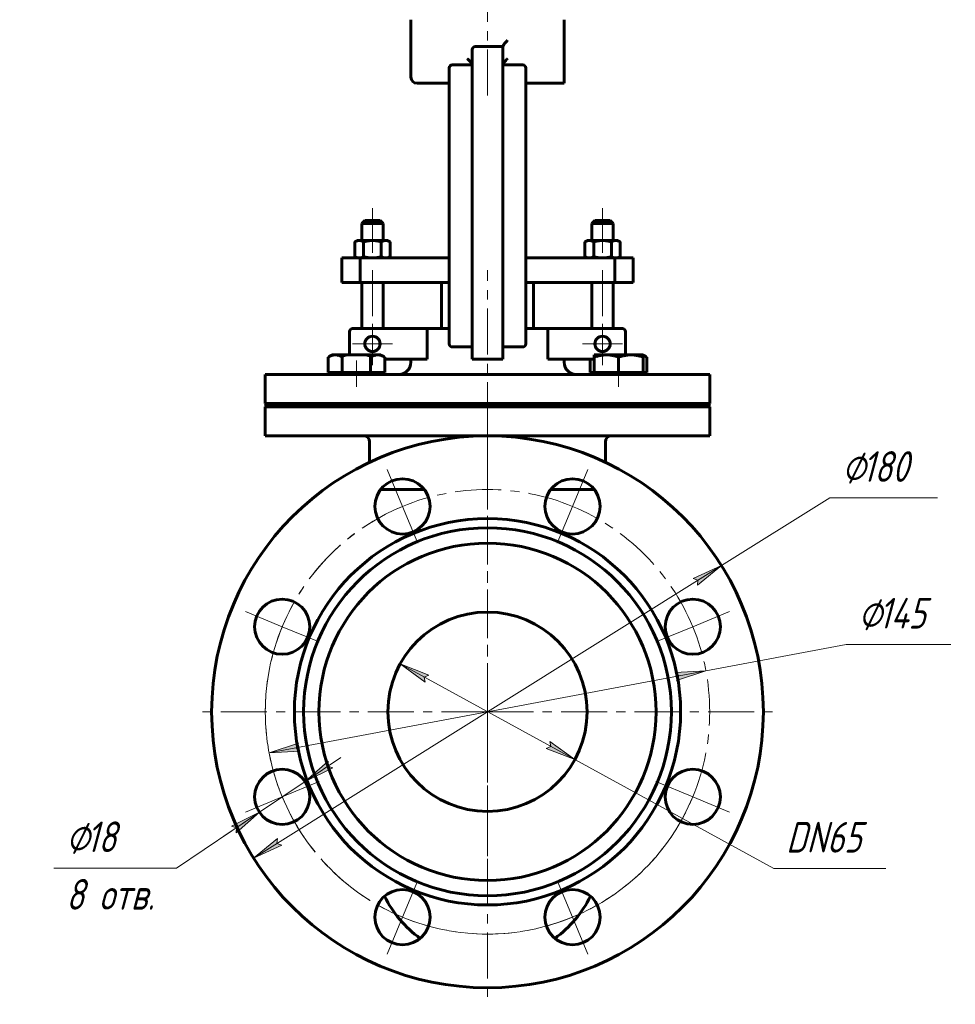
# Model space of a CAD drawing. Header units: millimetres. Extents: x 0 to 594, y 0 to 420.
# Tile 7 of 8: x 342 to 494, y 147 to 308. Entities that reach past the tile are written whole.
import ezdxf

# ---------------------------------------------------------------- set-up
doc = ezdxf.new("R2010")
doc.units = ezdxf.units.MM
for name, pattern in [('K5LT-1', [0]), ('K5LT_AXLED', [12, 7.5, -1.5, 1.5, -1.5]), ('K5LT_BASIC', [0]), ('K5LT_THIN', [0])]:
    doc.linetypes.add(name, pattern=pattern)
doc.layers.add('Системный слой', color=7, linetype='Continuous')
doc.layers.add('Системный слой (1)', color=7, linetype='Continuous', true_color=0x6c6c6c)
doc.styles.add('KDIMTEXTSTYLE', font='txt', dxfattribs={"width": 0.96, "oblique": 15, "height": 5})
doc.styles.add('KTEXTSTYLE', font='txt', dxfattribs={"width": 0.96, "height": 5})
doc.dimstyles.new('KDIMSTYLE (0.50)', dxfattribs={"dimtxt": 5, "dimasz": 1, "dimexe": 2, "dimexo": 0, "dimgap": 1, "dimtad": 1, "dimlfac": 2, "dimtxsty": 'KDIMTEXTSTYLE', "dimsah": 1, "dimcen": 0, "dimdle": 1, "dimadec": 0, "dimazin": 0, "dimtfac": 0.667, "dimtmove": 0, "dimatfit": 3, "dimfxl": 1, "dimtvp": 1, "dimtolj": 1, "dimtzin": 0, "dimarcsym": 0})

# ---------------------------------------------------------------- blocks, each defined once
blk = doc.blocks.new('U24')
at = {"layer": 'Системный слой (1)', "color": 143, "linetype": 'K5LT_BASIC', "lineweight": 60, "true_color": 0x33acca}
for p, q in [((381.89, 245.07), (418.14, 245.07)), ((418.14, 245.07), (454.39, 245.07))]:
    blk.add_line(p, q, dxfattribs=at)
blk = doc.blocks.new('U25')
at = {"layer": 'Системный слой (1)', "color": 143, "linetype": 'K5LT_BASIC', "lineweight": 60, "true_color": 0x33acca}
for p, q in [((381.89, 239.82), (418.14, 239.82)), ((418.14, 239.82), (454.39, 239.82))]:
    blk.add_line(p, q, dxfattribs=at)
blk = doc.blocks.new('U26')
at = {"layer": 'Системный слой (1)', "color": 143, "linetype": 'K5LT_BASIC', "lineweight": 60, "true_color": 0x33acca}
for p, q in [((381.89, 249.82), (418.14, 249.82)), ((418.14, 249.82), (454.39, 249.82))]:
    blk.add_line(p, q, dxfattribs=at)
blk = doc.blocks.new('U27')
at = {"layer": 'Системный слой (1)', "color": 143, "linetype": 'K5LT_BASIC', "lineweight": 60, "true_color": 0x33acca}
for p, q in [((382.14, 244.82), (418.14, 244.82)), ((418.14, 244.82), (454.14, 244.82))]:
    blk.add_line(p, q, dxfattribs=at)
blk = doc.blocks.new('U28')
at = {"layer": 'Системный слой (1)', "color": 143, "linetype": 'K5LT_BASIC', "lineweight": 60, "true_color": 0x33acca}
for p, q in [((381.89, 244.57), (418.14, 244.57)), ((418.14, 244.57), (454.39, 244.57))]:
    blk.add_line(p, q, dxfattribs=at)
blk = doc.blocks.new('U32')
at = {"layer": 'Системный слой (1)', "color": 143, "linetype": 'K5LT_BASIC', "lineweight": 60, "true_color": 0x33acca}
for p, q in [((412.1, 300.21), (412.11, 300.22)), ((412.11, 300.22), (412.13, 300.23)), ((412.13, 300.23), (412.14, 300.24))]:
    blk.add_line(p, q, dxfattribs=at)
blk = doc.blocks.new('U33')
at = {"layer": 'Системный слой (1)', "color": 143, "linetype": 'K5LT_BASIC', "lineweight": 60, "true_color": 0x33acca}
for p, q in [((436.91, 274.94), (435.66, 274.94)), ((438.16, 274.94), (436.91, 274.94))]:
    blk.add_line(p, q, dxfattribs=at)
blk = doc.blocks.new('U35')
at = {"layer": 'Системный слой (1)', "color": 143, "linetype": 'K5LT_BASIC', "lineweight": 60, "true_color": 0x33acca}
for p, q in [((399.38, 274.94), (398.13, 274.94)), ((400.63, 274.94), (399.38, 274.94))]:
    blk.add_line(p, q, dxfattribs=at)
blk = doc.blocks.new('U40')
at = {"layer": 'Системный слой (1)', "color": 143, "linetype": 'K5LT_BASIC', "lineweight": 60, "true_color": 0x33acca}
for p, q in [((443.74, 252.86), (443.53, 252.94)), ((443.95, 252.77), (443.74, 252.86)), ((444.15, 252.66), (443.95, 252.77))]:
    blk.add_line(p, q, dxfattribs=at)
blk = doc.blocks.new('U41')
at = {"layer": 'Системный слой (1)', "color": 143, "linetype": 'K5LT_BASIC', "lineweight": 60, "true_color": 0x33acca}
for p, q in [((428.46, 231.07), (435.57, 231.07)), ((435.57, 231.07), (428.46, 231.07))]:
    blk.add_line(p, q, dxfattribs=at)
blk = doc.blocks.new('U42')
at = {"layer": 'Системный слой (1)', "color": 143, "linetype": 'K5LT_BASIC', "lineweight": 60, "true_color": 0x33acca}
for start, end in [(206.3653, 234.1379), (305.8621, 333.6347)]:
    blk.add_arc((418.14, 173.07), 18.75, start, end, dxfattribs=at)
blk = doc.blocks.new('U43')
at = {"layer": 'Системный слой (1)', "color": 143, "linetype": 'K5LT_BASIC', "lineweight": 60, "true_color": 0x33acca}
for p, q in [((407.82, 231.07), (400.71, 231.07)), ((400.71, 231.07), (407.82, 231.07))]:
    blk.add_line(p, q, dxfattribs=at)
blk = doc.blocks.new('U44')
at = {"layer": 'Системный слой (1)', "color": 30, "linetype": 'K5LT_AXLED', "lineweight": 18, "true_color": 0xff8000}
for q in [(418.14, 241.82), (371.14, 194.82), (465.14, 194.82), (418.14, 147.82)]:
    blk.add_line((418.14, 194.82), q, dxfattribs=at)
blk = doc.blocks.new('U45')
at = {"layer": 'Системный слой (1)', "color": 30, "linetype": 'K5LT_AXLED', "lineweight": 18, "true_color": 0xff8000}
for p, q in [((404.27, 228.31), (401.78, 234.31)), ((432.01, 228.31), (434.5, 234.31)), ((406.76, 222.3), (404.27, 228.31)), ((429.53, 222.3), (432.01, 228.31)), ((451.63, 208.69), (457.64, 211.18)), ((445.63, 206.2), (451.63, 208.69)), ((445.63, 183.43), (451.63, 180.95)), ((451.63, 180.95), (457.64, 178.46))]:
    blk.add_line(p, q, dxfattribs=at)
for start, end in [(67.5, 112.5), (112.5, 337.5), (22.5, 67.5), (337.5, 22.5)]:
    blk.add_arc((418.14, 194.82), 36.25, start, end, dxfattribs=at)
blk = doc.blocks.new('D6')
at = {"layer": 'Системный слой (1)'}
for points in [[(452.41, 215.46), (456.3, 218.67), (451.71, 216.58), (452.48, 216.28)], [(379.98, 170.97), (384.57, 173.06), (383.8, 173.35), (383.87, 174.18)]]:
    blk.add_hatch(color=7, dxfattribs=at).paths.add_polyline_path(points)
at = {"layer": 'Системный слой (1)', "color": 7, "linetype": 'K5LT_THIN', "lineweight": 18, "true_color": 0xffffff}
for p, q in [((456.3, 218.67), (473.98, 229.72)), ((473.98, 229.72), (491.57, 229.72)), ((379.98, 170.97), (456.3, 218.67)), ((451.71, 216.58), (456.3, 218.67)), ((456.3, 218.67), (452.41, 215.46)), ((452.48, 216.28), (451.71, 216.58)), ((452.41, 215.46), (452.48, 216.28)), ((379.98, 170.97), (383.87, 174.18)), ((383.87, 174.18), (383.8, 173.35)), ((384.57, 173.06), (379.98, 170.97)), ((383.8, 173.35), (384.57, 173.06))]:
    blk.add_line(p, q, dxfattribs=at)
blk.add_wipeout([(475.98, 230.72), (475.98, 238.1), (489.03, 238.1), (489.03, 230.72)]).dxf.layer = 'Системный слой (1)'
at = {"layer": 'Системный слой (1)', "color": 7, "char_height": 5, "attachment_point": 1, "style": 'KTEXTSTYLE'}
for s, insert in [('\\fArial|b0|c204|p34;\\H5.0;\\W1.000;\\Q15;\\fGOST Type AU|b0|i0|c204|p34;\\Q15;\\W0.960;⌀', (475.98, 237.31)), ('\\fArial|b0|c204|p34;\\H5.0;\\W1.000;\\Q15;\\fGOST Type AU|b0|i0|c204|p34;\\Q15;\\W0.960;180', (479.29, 237.31))]:
    blk.add_mtext(s, dxfattribs=dict(at, insert=insert))
blk = doc.blocks.new('KDIMARROW_01')
at = {"layer": 'Системный слой'}
blk.add_hatch(color=0, dxfattribs=at).paths.add_polyline_path([(-5, -0.66), (0, 0), (-5, 0.66), (-4.5, 0)])
at = {"layer": 'Системный слой', "color": 0, "linetype": 'K5LT_THIN', "lineweight": 18}
for p, q in [((-4.5, 0), (-5, 0.66)), ((-5, 0.66), (0, 0)), ((0, 0), (-5, -0.66)), ((-5, -0.66), (-4.5, 0))]:
    blk.add_line(p, q, dxfattribs=at)
at = {"layer": 'Системный слой (1)', "color": 0, "linetype": 'K5LT_THIN', "lineweight": 18}
blk.add_line((167.37, 194.82), (166.87, 194.82), dxfattribs=at)
blk = doc.blocks.new('D7')
at = {"layer": 'Системный слой (1)'}
for points in [[(448.98, 199.94), (453.77, 201.51), (448.73, 201.23), (449.35, 200.68)], [(387.55, 188.4), (386.94, 188.96), (387.31, 189.7), (382.51, 188.13)]]:
    blk.add_hatch(color=7, dxfattribs=at).paths.add_polyline_path(points)
at = {"layer": 'Системный слой (1)', "color": 7, "linetype": 'K5LT_THIN', "lineweight": 18, "true_color": 0xffffff}
for p, q in [((453.77, 201.51), (476.65, 205.81)), ((476.65, 205.81), (493.72, 205.81)), ((382.51, 188.13), (453.77, 201.51)), ((448.73, 201.23), (453.77, 201.51)), ((449.35, 200.68), (448.73, 201.23)), ((453.77, 201.51), (448.98, 199.94)), ((448.98, 199.94), (449.35, 200.68)), ((382.51, 188.13), (387.31, 189.7)), ((387.31, 189.7), (386.94, 188.96)), ((387.55, 188.4), (382.51, 188.13)), ((386.94, 188.96), (387.55, 188.4))]:
    blk.add_line(p, q, dxfattribs=at)
blk.add_wipeout([(478.65, 206.81), (478.65, 214.19), (491.2, 214.19), (491.2, 206.81)]).dxf.layer = 'Системный слой (1)'
at = {"layer": 'Системный слой (1)', "color": 7, "char_height": 5, "attachment_point": 1, "style": 'KTEXTSTYLE'}
for s, insert in [('\\fArial|b0|c204|p34;\\H5.0;\\W1.000;\\Q15;\\fGOST Type AU|b0|i0|c204|p34;\\Q15;\\W0.960;⌀', (478.65, 213.39)), ('\\fArial|b0|c204|p34;\\H5.0;\\W1.000;\\Q15;\\fGOST Type AU|b0|i0|c204|p34;\\Q15;\\W0.960;145', (481.96, 213.39))]:
    blk.add_mtext(s, dxfattribs=dict(at, insert=insert))
blk = doc.blocks.new('D8')
at = {"layer": 'Системный слой (1)'}
for points in [[(408.59, 200.79), (403.88, 202.62), (407.96, 199.64), (407.83, 200.46)], [(432.4, 187.02), (428.33, 190), (428.45, 189.18), (427.7, 188.84)]]:
    blk.add_hatch(color=7, dxfattribs=at).paths.add_polyline_path(points)
at = {"layer": 'Системный слой (1)', "color": 7, "linetype": 'K5LT_THIN', "lineweight": 18, "true_color": 0xffffff}
for p, q in [((403.88, 202.62), (408.59, 200.79)), ((407.96, 199.64), (403.88, 202.62)), ((403.88, 202.62), (432.4, 187.02)), ((408.59, 200.79), (407.83, 200.46)), ((407.83, 200.46), (407.96, 199.64)), ((428.45, 189.18), (428.33, 190)), ((428.33, 190), (432.4, 187.02)), ((427.7, 188.84), (428.45, 189.18)), ((432.4, 187.02), (427.7, 188.84)), ((432.4, 187.02), (464.85, 169.27)), ((464.85, 169.27), (483.11, 169.27))]:
    blk.add_line(p, q, dxfattribs=at)
blk.add_wipeout([(466.85, 170.27), (466.85, 177.65), (480.54, 177.65), (480.54, 170.27)]).dxf.layer = 'Системный слой (1)'
at = {"layer": 'Системный слой (1)', "color": 7, "insert": (466.85, 176.86), "char_height": 5, "attachment_point": 1, "style": 'KTEXTSTYLE'}
blk.add_mtext('\\fArial|b0|c204|p34;\\H5.0;\\W1.000;\\Q15;\\fGOST Type AU|b0|i0|c204|p34;\\Q15;\\W0.960;DN65', dxfattribs=at)
blk = doc.blocks.new('D9')
at = {"layer": 'Системный слой (1)'}
for points in [[(388.38, 183.46), (392.9, 185.7), (392.12, 185.97), (392.17, 186.79)], [(377.13, 175.1), (380.92, 178.43), (376.4, 176.19), (377.18, 175.92)]]:
    blk.add_hatch(color=7, dxfattribs=at).paths.add_polyline_path(points)
at = {"layer": 'Системный слой (1)', "color": 7, "linetype": 'K5LT_THIN', "lineweight": 18, "true_color": 0xffffff}
for p, q in [((388.38, 183.46), (394.19, 187.36)), ((392.17, 186.79), (388.38, 183.46)), ((392.12, 185.97), (392.17, 186.79)), ((388.38, 183.46), (392.9, 185.7)), ((392.9, 185.7), (392.12, 185.97)), ((388.38, 183.46), (380.92, 178.43)), ((380.92, 178.43), (367.39, 169.34)), ((380.92, 178.43), (375.11, 174.53)), ((380.92, 178.43), (376.4, 176.19)), ((377.13, 175.1), (380.92, 178.43)), ((376.4, 176.19), (377.18, 175.92)), ((377.18, 175.92), (377.13, 175.1))]:
    blk.add_line(p, q, dxfattribs=at)
blk.add_wipeout([(349.39, 160.96), (349.39, 177.72), (364.75, 177.72), (364.75, 160.96)]).dxf.layer = 'Системный слой (1)'
blk.add_line((367.39, 169.34), (347.39, 169.34), dxfattribs=at)
at = {"layer": 'Системный слой (1)', "color": 7, "char_height": 5, "attachment_point": 1, "style": 'KTEXTSTYLE'}
for s, insert in [('\\fArial|b0|c204|p34;\\H5.0;\\W1.000;\\Q15;\\fGOST Type AU|b0|i0|c204|p34;\\Q15;\\W0.960;⌀', (349.39, 176.93)), ('\\fArial|b0|c204|p34;\\H5.0;\\W1.000;\\Q15;\\fGOST Type AU|b0|i0|c204|p34;\\Q15;\\W0.960;18', (352.69, 176.93)), ('\\fArial|b0|c204|p34;\\H5.0;\\W1.000;\\Q15;\\fGOST Type AU|b0|i0|c204|p34;\\Q15;\\W0.960;8 отв.', (349.39, 167.55))]:
    blk.add_mtext(s, dxfattribs=dict(at, insert=insert))
blk = doc.blocks.new('U46')
at = {"layer": 'Системный слой (1)', "color": 30, "linetype": 'K5LT_AXLED', "lineweight": 18, "true_color": 0xff8000}
for q in [(399.38, 258.07), (396.13, 254.82), (402.63, 254.82), (399.38, 251.57)]:
    blk.add_line((399.38, 254.82), q, dxfattribs=at)
blk = doc.blocks.new('U47')
at = {"layer": 'Системный слой (1)', "color": 30, "linetype": 'K5LT_AXLED', "lineweight": 18, "true_color": 0xff8000}
for q in [(436.91, 258.07), (433.66, 254.82), (440.16, 254.82), (436.91, 251.57)]:
    blk.add_line((436.91, 254.82), q, dxfattribs=at)
blk = doc.blocks.new('U48')
at = {"layer": 'Системный слой (1)', "color": 30, "linetype": 'K5LT_AXLED', "lineweight": 18, "true_color": 0xff8000}
for p, q in [((404.27, 228.31), (401.78, 234.31)), ((432.01, 228.31), (434.5, 234.31)), ((406.76, 222.3), (404.27, 228.31)), ((429.53, 222.3), (432.01, 228.31)), ((384.65, 208.69), (378.65, 211.18)), ((451.63, 208.69), (457.64, 211.18)), ((390.66, 206.2), (384.65, 208.69)), ((445.63, 206.2), (451.63, 208.69)), ((390.66, 183.43), (384.65, 180.95)), ((445.63, 183.43), (451.63, 180.95)), ((384.65, 180.95), (378.65, 178.46)), ((451.63, 180.95), (457.64, 178.46)), ((406.76, 167.33), (404.27, 161.33)), ((429.53, 167.33), (432.01, 161.33)), ((404.27, 161.33), (401.78, 155.32)), ((432.01, 161.33), (434.5, 155.32))]:
    blk.add_line(p, q, dxfattribs=at)
for start, end in [(67.5, 112.5), (112.5, 157.5), (22.5, 67.5), (157.5, 202.5), (337.5, 22.5), (202.5, 247.5), (292.5, 337.5), (247.5, 292.5)]:
    blk.add_arc((418.14, 194.82), 36.25, start, end, dxfattribs=at)

msp = doc.modelspace()

# ---------------------------------------------------------------- linework, layer by layer
at = {"layer": 'Системный слой (1)', "color": 30, "linetype": 'K5LT_AXLED', "lineweight": 18, "true_color": 0xff8000}
for p, q in [((418.1413, 295.3021), (418.1413, 323.3182)), ((399.3773, 276.9432), (399.3773, 269.6682)), ((436.9053, 276.9432), (436.9053, 269.6682)), ((399.3773, 266.8182), (399.3773, 251.3182)), ((436.9053, 266.8182), (436.9053, 251.3182)), ((396.7513, 247.8182), (396.7513, 252.1182)), ((439.5313, 247.8182), (439.5313, 252.1182))]:
    msp.add_line(p, q, dxfattribs=at)
at = {"layer": 'Системный слой (1)', "color": 143, "linetype": 'K5LT_BASIC', "lineweight": 60, "true_color": 0x33acca}
for p, q in [((405.6413, 298.3021), (405.6413, 307.6771)), ((430.6413, 297.3021), (430.6413, 307.6771)), ((415.6413, 302.8021), (415.6413, 299.399)), ((420.6413, 303.3021), (416.1413, 303.3021)), ((420.6413, 303.3021), (420.6413, 303.3275)), ((420.6413, 303.3021), (420.6413, 299.6372)), ((415.6413, 300.3021), (412.3913, 300.3021)), ((423.8913, 300.3021), (420.6413, 300.3021)), ((411.8913, 299.8021), (411.8913, 297.9696)), ((415.6413, 299.399), (415.6413, 254.8966)), ((420.6413, 299.6372), (420.6413, 254.6334)), ((424.3913, 297.8021), (424.3913, 299.8021)), ((424.3913, 297.9696), (424.3913, 299.8021)), ((406.6413, 297.3021), (410.8913, 297.3021)), ((410.8913, 297.3021), (411.8913, 297.3021)), ((411.8913, 297.9696), (411.8913, 256.4758)), ((424.3913, 256.4758), (424.3913, 297.9696)), ((424.3913, 297.3021), (424.7744, 297.3023)), ((424.3913, 295.0277), (424.3913, 297.3021)), ((430.6413, 297.3021), (424.7744, 297.3023)), ((424.3913, 295.0277), (424.3913, 268.8182)), ((398.1273, 274.9432), (397.6273, 274.4432)), ((400.6273, 274.9432), (401.1273, 274.4432)), ((435.6553, 274.9432), (435.1553, 274.4432)), ((438.1553, 274.9432), (438.6553, 274.4432)), ((397.6273, 274.4432), (399.3773, 274.4432)), ((397.6273, 271.6682), (397.6273, 274.4432)), ((399.3773, 274.4432), (401.1273, 274.4432)), ((401.1273, 271.6682), (401.1273, 274.4432)), ((435.1553, 274.4432), (436.9053, 274.4432)), ((435.1553, 271.6682), (435.1553, 274.4432)), ((436.9053, 274.4432), (438.6553, 274.4432)), ((438.6553, 271.6682), (438.6553, 274.4432)), ((396.8773, 271.6682), (396.4905, 271.4449)), ((396.4905, 271.4449), (396.4905, 269.0415)), ((396.8773, 271.6682), (397.2122, 271.6682)), ((397.2122, 271.6682), (399.3773, 271.6682)), ((397.9339, 271.4449), (397.9339, 269.0415)), ((399.3773, 271.6682), (401.5423, 271.6682)), ((400.8207, 271.4449), (400.8207, 269.0415)), ((401.5423, 271.6682), (401.8773, 271.6682)), ((401.8773, 271.6682), (402.264, 271.4449)), ((402.264, 271.4449), (402.264, 269.0415)), ((434.4053, 271.6682), (434.0185, 271.4449)), ((434.0185, 271.4449), (434.0185, 269.0415)), ((434.4053, 271.6682), (434.7402, 271.6682)), ((434.7402, 271.6682), (436.9053, 271.6682)), ((435.4619, 271.4449), (435.4619, 269.0415)), ((436.9053, 271.6682), (439.0703, 271.6682)), ((438.3486, 271.4449), (438.3486, 269.0415)), ((439.0703, 271.6682), (439.4053, 271.6682)), ((439.4053, 271.6682), (439.792, 271.4449)), ((439.792, 271.4449), (439.792, 269.0415)), ((394.3773, 268.8182), (397.3541, 268.8182)), ((394.3773, 264.8182), (394.3773, 268.8182)), ((396.8773, 268.8182), (396.4905, 269.0415)), ((397.3541, 264.8182), (397.3541, 268.8182)), ((397.3541, 268.8182), (411.8913, 268.8182)), ((401.8773, 268.8182), (402.264, 269.0415)), ((424.3913, 268.8182), (438.9284, 268.8182)), ((434.4053, 268.8182), (434.0185, 269.0415)), ((438.9284, 264.8182), (438.9284, 268.8182)), ((438.9284, 268.8182), (441.9053, 268.8182)), ((439.4053, 268.8182), (439.792, 269.0415)), ((441.9053, 264.8182), (441.9053, 268.8182)), ((394.3773, 264.8182), (397.3541, 264.8182)), ((397.3541, 264.8182), (411.8913, 264.8182)), ((397.6273, 257.3182), (397.6273, 264.8182)), ((401.1273, 257.3182), (401.1273, 264.8182)), ((410.6413, 257.3182), (410.6413, 264.8182)), ((424.3913, 264.8182), (438.9284, 264.8182)), ((425.6413, 257.3182), (425.6413, 264.8182)), ((435.1553, 257.3182), (435.1553, 264.8182)), ((438.6553, 257.3182), (438.6553, 264.8182)), ((438.9284, 264.8182), (441.9053, 264.8182)), ((408.3188, 257.3182), (396.1413, 257.3182)), ((408.3188, 257.3182), (411.8913, 257.3182)), ((408.3188, 257.3182), (408.3188, 252.3182)), ((424.3913, 257.3182), (427.9638, 257.3182)), ((440.1413, 257.3182), (427.9638, 257.3182)), ((427.9638, 252.3182), (427.9638, 257.3182)), ((395.6413, 256.8182), (395.6413, 253.0182)), ((411.8913, 256.4758), (411.8913, 254.8182)), ((424.3913, 254.8182), (424.3913, 256.4758)), ((440.6413, 253.0182), (440.6413, 256.8182)), ((412.3913, 254.3182), (415.6413, 254.3182)), ((415.6413, 254.8966), (415.6413, 252.3182)), ((420.6413, 254.6334), (420.6413, 252.3182)), ((420.6413, 254.3182), (423.8913, 254.3182)), ((392.1325, 252.6609), (392.7513, 253.0182)), ((392.1325, 250.1182), (392.1325, 252.6609)), ((393.2872, 253.0182), (392.7513, 253.0182)), ((396.7513, 253.0182), (393.2872, 253.0182)), ((394.4419, 250.1182), (394.4419, 252.6609)), ((400.2154, 253.0182), (396.7513, 253.0182)), ((399.0607, 250.1182), (399.0607, 252.6609)), ((400.7513, 253.0182), (400.2154, 253.0182)), ((401.3701, 252.6609), (400.7513, 253.0182)), ((401.3701, 250.1182), (401.3701, 252.6609)), ((401.3701, 252.3182), (408.3188, 252.3182)), ((405.6413, 251.8182), (405.6413, 252.3182)), ((416.1413, 252.3182), (415.6413, 252.3182)), ((420.6413, 252.3182), (416.1413, 252.3182)), ((427.9638, 252.3182), (435.5313, 252.3182)), ((430.6413, 251.8182), (430.6413, 252.3182)), ((434.9124, 250.1182), (434.9124, 252.3182)), ((435.5313, 252.6609), (435.5313, 253.0182)), ((437.5313, 253.0182), (435.5313, 253.0182)), ((435.5313, 250.1182), (435.5313, 252.6609)), ((441.5313, 253.0182), (437.5313, 253.0182)), ((439.5313, 250.1182), (439.5313, 252.6609)), ((443.5313, 253.0182), (441.5313, 253.0182)), ((443.5313, 253.0182), (443.5313, 252.6609)), ((444.1501, 252.6609), (443.5313, 253.0182)), ((443.5313, 250.1182), (443.5313, 252.6609)), ((444.1501, 250.1182), (444.1501, 252.6609)), ((381.8913, 245.0682), (381.8913, 249.8182)), ((393.2872, 250.1182), (392.1325, 250.1182)), ((392.7513, 249.8182), (392.7513, 250.1182)), ((394.4419, 250.1182), (393.2872, 250.1182)), ((396.7513, 250.1182), (394.4419, 250.1182)), ((399.0607, 250.1182), (396.7513, 250.1182)), ((400.2154, 250.1182), (399.0607, 250.1182)), ((401.3701, 250.1182), (400.2154, 250.1182)), ((400.7513, 249.8182), (400.7513, 250.1182)), ((435.5313, 250.1182), (434.9124, 250.1182)), ((435.5313, 249.8182), (435.5313, 250.1182)), ((437.5313, 250.1182), (435.5313, 250.1182)), ((439.5313, 250.1182), (437.5313, 250.1182)), ((441.5313, 250.1182), (439.5313, 250.1182)), ((443.5313, 250.1182), (441.5313, 250.1182)), ((443.5313, 249.8182), (443.5313, 250.1182)), ((444.1501, 250.1182), (443.5313, 250.1182)), ((454.3913, 245.0682), (454.3913, 249.8182)), ((382.1413, 244.8182), (381.8913, 245.0682)), ((381.8913, 244.5682), (382.1413, 244.8182)), ((381.8913, 239.8182), (381.8913, 244.5682)), ((454.1413, 244.8182), (454.3913, 245.0682)), ((454.3913, 244.5682), (454.1413, 244.8182)), ((454.3913, 239.8182), (454.3913, 244.5682)), ((398.8913, 235.4929), (398.8913, 238.8182)), ((437.3913, 235.4929), (437.3913, 238.8182))]:
    msp.add_line(p, q, dxfattribs=at)
for centre, radius in [((399.3773, 254.8182), 1.25), ((436.9053, 254.8182), 1.25), ((418.1413, 194.8182), 45), ((404.269, 228.3088), 4.5), ((432.0135, 228.3088), 4.5), ((418.1413, 194.8182), 31.5), ((418.1413, 194.8182), 30), ((418.1413, 194.8182), 27.5), ((384.6506, 208.6904), 4.5), ((451.6319, 208.6904), 4.5), ((418.1413, 194.8182), 16.25), ((384.6506, 180.9459), 4.5), ((451.6319, 180.9459), 4.5), ((404.269, 161.3275), 4.5), ((432.0135, 161.3275), 4.5)]:
    msp.add_circle(centre, radius, dxfattribs=at)
for centre, radius, start, end in [((416.1413, 302.8021), 0.5, 90, 180), ((412.3913, 299.8021), 0.5, 90, 180), ((412.3913, 299.8021), 0.5, 90, 125.734781), ((423.8913, 299.8021), 0.5, 0, 90), ((406.6413, 298.3021), 1, 180, 270), ((396.1413, 256.8182), 0.5, 90, 180), ((440.1413, 256.8182), 0.5, 0, 90), ((412.3913, 254.8182), 0.5, 180, 270), ((423.8913, 254.8182), 0.5, 270, 0), ((403.6413, 251.8182), 2, 270, 0), ((432.6413, 251.8182), 2, 180, 270), ((397.8913, 238.8182), 1, 0, 90), ((438.3913, 238.8182), 1, 90, 180)]:
    msp.add_arc(centre, radius, start, end, dxfattribs=at)
for points, knots in [([(421.382, 304.3021), (421.381, 304.301), (421.3801, 304.3), (421.2705, 304.182), (421.1658, 304.064), (420.9803, 303.8446), (420.8966, 303.7406), (420.7659, 303.5654), (420.7147, 303.4907), (420.6559, 303.3858), (420.6413, 303.3499), (420.6413, 303.3275)], [-0.328686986, -0.328686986, -0.328686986, -0.328686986, -0.327819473, -0.327819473, -0.231319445, -0.231319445, -0.140280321, -0.140280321, -0.060924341, -0.060924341, 0, 0, 0, 0]), ([(414.9005, 301.3021), (414.9015, 301.3011), (414.9024, 301.3), (415.0431, 301.1486), (415.1769, 300.9957), (415.3754, 300.7536), (415.4507, 300.6566), (415.5532, 300.5112), (415.5883, 300.4566), (415.6305, 300.3757), (415.6413, 300.3466), (415.6413, 300.3275)], [-0.000840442, -0.000840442, -0.000840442, -0.000840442, 0, 0, 0.125285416, 0.125285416, 0.214501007, 0.214501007, 0.278109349, 0.278109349, 0.330641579, 0.330641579, 0.330641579, 0.330641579]), ([(421.382, 301.3021), (421.381, 301.301), (421.3801, 301.3), (421.2069, 301.1135), (421.0496, 300.9309), (420.8294, 300.654), (420.7554, 300.5522), (420.6706, 300.4159), (420.6471, 300.3685), (420.6416, 300.3343), (420.6413, 300.3308), (420.6413, 300.3275)], [-0.736885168, -0.736885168, -0.736885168, -0.736885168, -0.736168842, -0.736168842, -0.609789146, -0.609789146, -0.514697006, -0.514697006, -0.444046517, -0.444046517, -0.435028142, -0.435028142, -0.435028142, -0.435028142]), ([(393.2872, 253.0182), (393.2164, 253.0182), (393.0796, 253.0097), (392.8714, 252.9726), (392.6855, 252.9187), (392.4359, 252.8236), (392.2596, 252.7343), (392.1325, 252.6609)], [0, 0, 0, 0, 1.44740223, 2.79972062, 4.28007379, 5.29108611, 8, 8, 8, 8]), ([(394.4419, 252.6609), (394.3596, 252.7084), (394.1849, 252.8012), (393.9476, 252.9001), (393.7297, 252.9654), (393.545, 253.0023), (393.3967, 253.0164), (393.3118, 253.0182), (393.2872, 253.0182)], [0, 0, 0, 0, 1.97363156, 4.15995945, 5.5817399, 7.04511177, 8.43464385, 9, 9, 9, 9]), ([(400.2154, 253.0182), (400.1446, 253.0182), (400.0078, 253.0097), (399.7996, 252.9726), (399.6137, 252.9187), (399.3641, 252.8236), (399.1878, 252.7343), (399.0607, 252.6609)], [0, 0, 0, 0, 1.44740223, 2.79972062, 4.28007379, 5.29108611, 8, 8, 8, 8]), ([(401.3701, 252.6609), (401.2878, 252.7084), (401.1131, 252.8012), (400.8758, 252.9001), (400.6579, 252.9654), (400.4732, 253.0023), (400.3249, 253.0164), (400.24, 253.0182), (400.2154, 253.0182)], [0, 0, 0, 0, 1.97363156, 4.15995945, 5.5817399, 7.04511177, 8.43464385, 9, 9, 9, 9]), ([(437.5313, 253.0182), (437.4086, 253.0182), (437.1717, 253.0097), (436.811, 252.9726), (436.4891, 252.9187), (436.085, 252.8298), (435.7793, 252.7424), (435.5589, 252.6701), (435.5313, 252.6609)], [0, 0, 0, 0, 1.62832751, 3.14968569, 4.81508301, 5.95247187, 8.61753361, 9, 9, 9, 9]), ([(439.5313, 252.6609), (439.3887, 252.7084), (439.1634, 252.7775), (438.858, 252.8561), (438.5914, 252.9146), (438.2977, 252.9654), (437.9777, 253.0023), (437.7209, 253.0164), (437.5738, 253.0182), (437.5313, 253.0182)], [0, 0, 0, 0, 2.19292395, 3.44223855, 4.62217717, 6.20193322, 7.82790196, 9.3718265, 10, 10, 10, 10]), ([(441.5313, 253.0182), (441.4086, 253.0182), (441.1717, 253.0097), (440.811, 252.9726), (440.4891, 252.9187), (440.085, 252.8298), (439.7793, 252.7424), (439.5589, 252.6701), (439.5313, 252.6609)], [0, 0, 0, 0, 1.62832751, 3.14968569, 4.81508301, 5.95247187, 8.61753361, 9, 9, 9, 9]), ([(443.5313, 252.6609), (443.3887, 252.7084), (443.1634, 252.7775), (442.858, 252.8561), (442.5914, 252.9146), (442.2977, 252.9654), (441.9777, 253.0023), (441.7209, 253.0164), (441.5738, 253.0182), (441.5313, 253.0182)], [0, 0, 0, 0, 2.19292395, 3.44223855, 4.62217717, 6.20193322, 7.82790196, 9.3718265, 10, 10, 10, 10])]:
    msp.add_open_spline(points, degree=3, knots=knots, dxfattribs=at)
for points in [[(397.2122, 271.6682), (396.8773, 271.6682), (396.4905, 271.4449)], [(397.9339, 271.4449), (397.5472, 271.6682), (397.2122, 271.6682)], [(399.3773, 271.6682), (398.7074, 271.6682), (397.9339, 271.4449)], [(400.8207, 271.4449), (400.0472, 271.6682), (399.3773, 271.6682)], [(401.5423, 271.6682), (401.2074, 271.6682), (400.8207, 271.4449)], [(402.264, 271.4449), (401.8773, 271.6682), (401.5423, 271.6682)], [(434.7402, 271.6682), (434.4053, 271.6682), (434.0185, 271.4449)], [(435.4619, 271.4449), (435.0751, 271.6682), (434.7402, 271.6682)], [(436.9053, 271.6682), (436.2354, 271.6682), (435.4619, 271.4449)], [(438.3486, 271.4449), (437.5751, 271.6682), (436.9053, 271.6682)], [(439.0703, 271.6682), (438.7354, 271.6682), (438.3486, 271.4449)], [(439.792, 271.4449), (439.4053, 271.6682), (439.0703, 271.6682)], [(396.4905, 269.0415), (396.8773, 268.8182), (397.2122, 268.8182)], [(397.2122, 268.8182), (397.5472, 268.8182), (397.9339, 269.0415)], [(397.9339, 269.0415), (398.7074, 268.8182), (399.3773, 268.8182)], [(399.3773, 268.8182), (400.0472, 268.8182), (400.8207, 269.0415)], [(400.8207, 269.0415), (401.2074, 268.8182), (401.5423, 268.8182)], [(401.5423, 268.8182), (401.8773, 268.8182), (402.264, 269.0415)], [(434.0185, 269.0415), (434.4053, 268.8182), (434.7402, 268.8182)], [(434.7402, 268.8182), (435.0751, 268.8182), (435.4619, 269.0415)], [(435.4619, 269.0415), (436.2354, 268.8182), (436.9053, 268.8182)], [(436.9053, 268.8182), (437.5751, 268.8182), (438.3486, 269.0415)], [(438.3486, 269.0415), (438.7354, 268.8182), (439.0703, 268.8182)], [(439.0703, 268.8182), (439.4053, 268.8182), (439.792, 269.0415)]]:
    msp.add_rational_spline(points, [1, 1.0379548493, 1], degree=2, dxfattribs=at)
at = {"layer": 'Системный слой (1)', "color": 7, "linetype": 'K5LT-1'}
for points, knots in [([(396.7513, 253.0182), (396.6869, 253.0182), (396.5577, 253.0164), (396.3637, 253.0082), (396.1704, 252.9948), (395.9289, 252.9715), (395.64, 252.9331), (395.254, 252.8651), (394.8541, 252.7749), (394.568, 252.6973), (394.4419, 252.6609)], [0, 0, 0, 0, 1.81846407, 3.63692813, 5.4553922, 7.27385627, 10.46569137, 13.65752648, 18.30421618, 22, 22, 22, 22]), ([(399.0607, 252.6609), (399.0118, 252.675), (398.8844, 252.7109), (398.6382, 252.7757), (398.2954, 252.8551), (397.9362, 252.9218), (397.6017, 252.9683), (397.3662, 252.9921), (397.1773, 253.0056), (397.0352, 253.0128), (396.8931, 253.0172), (396.7985, 253.0182), (396.7513, 253.0182)], [0, 0, 0, 0, 1.43286195, 3.72544107, 7.16430976, 11.33828068, 14.00371051, 16.66914034, 18.00185526, 19.33457017, 20.66728509, 22, 22, 22, 22])]:
    msp.add_open_spline(points, degree=3, knots=knots, dxfattribs=at)

# ---------------------------------------------------------------- block references
at = {"layer": 'Системный слой (1)'}
for name in ['U32', 'U35', 'U33', 'U46', 'U47', 'U40', 'U26', 'U24', 'U28', 'U27', 'U44', 'U25', 'U45', 'U43', 'U41', 'U42']:
    msp.add_blockref(name, (0, 0), dxfattribs=at)

# ---------------------------------------------------------------- next in the draw order: dimensions: what is measured, and where the dimension line sits
at = {"layer": 'Системный слой (1)', "color": 7}
dim = msp.add_diameter_dim_2p(p1=(341.822, 147.1173), p2=(494.4605, 242.5191), dimstyle='KDIMSTYLE (0.50)', override={"dimtih": 1, "dimtoh": 1, "dimpost": '\\fGOST Type AU|b0|c204|p34;\\H5.0;\\W0.960;\\Q15;<>', "dimblk1": 'KDIMARROW_01', "dimblk2": 'KDIMARROW_01', "dimclrt": 7, "dimtol": 1, "dimtp": 0, "dimtm": 0, "dimtdec": 5, "dimtmove": 1, "dimatfit": 2, "dimtolj": 1}, dxfattribs=at)
dim.commit()
dim.dimension.update_dxf_attribs({"geometry": 'D6', "text_midpoint": (475.9797, 229.7182), "dimtype": 163})

# ---------------------------------------------------------------- next in the draw order: linework, layer by layer
at = {"layer": 'Системный слой (1)', "color": 30, "linetype": 'K5LT_AXLED', "lineweight": 18, "true_color": 0xff8000}
msp.add_line((418.1413, 229.0682), (418.1413, 266.8182), dxfattribs=at)

# ---------------------------------------------------------------- next in the draw order: dimensions: what is measured, and where the dimension line sits
at = {"layer": 'Системный слой (1)', "color": 7}
dim = msp.add_diameter_dim_2p(p1=(346.8866, 181.4381), p2=(489.3959, 208.1982), dimstyle='KDIMSTYLE (0.50)', override={"dimtih": 1, "dimtoh": 1, "dimpost": '\\fGOST Type AU|b0|c204|p34;\\H5.0;\\W0.960;\\Q15;<>', "dimblk1": 'KDIMARROW_01', "dimblk2": 'KDIMARROW_01', "dimclrt": 7, "dimtol": 1, "dimtp": 0, "dimtm": 0, "dimtdec": 5, "dimtmove": 1, "dimatfit": 2, "dimtolj": 1}, dxfattribs=at)
dim.commit()
dim.dimension.update_dxf_attribs({"geometry": 'D7', "text_midpoint": (478.6539, 205.8055), "dimtype": 163})

# ---------------------------------------------------------------- next in the draw order: dimensions: what is measured, and where the dimension line sits
dim = msp.add_diameter_dim_2p(p1=(389.627, 210.4125), p2=(446.6556, 179.2238), dimstyle='KDIMSTYLE (0.50)', override={"dimtih": 1, "dimtoh": 1, "dimpost": '\\fGOST Type AU|b0|c204|p34;\\H5.0;\\W0.960;\\Q15;<>', "dimblk1": 'KDIMARROW_01', "dimblk2": 'KDIMARROW_01', "dimclrt": 7, "dimtol": 1, "dimtp": 0, "dimtm": 0, "dimtdec": 5, "dimtmove": 1, "dimatfit": 2, "dimtolj": 1}, dxfattribs=at)
dim.commit()
dim.dimension.update_dxf_attribs({"geometry": 'D8', "text_midpoint": (466.8541, 169.2711), "dimtype": 163})

# ---------------------------------------------------------------- next in the draw order: linework, layer by layer
at = {"layer": 'Системный слой (1)', "color": 30, "linetype": 'K5LT_AXLED', "lineweight": 18, "true_color": 0xff8000}
msp.add_line((418.1413, 171.2623), (418.1413, 232.0682), dxfattribs=at)

# ---------------------------------------------------------------- next in the draw order: dimensions: what is measured, and where the dimension line sits
at = {"layer": 'Системный слой (1)', "color": 7}
dim = msp.add_diameter_dim_2p(p1=(392.1193, 185.9677), p2=(377.1819, 175.9241), dimstyle='KDIMSTYLE (0.50)', override={"dimtih": 1, "dimtoh": 1, "dimpost": '\\fGOST Type AU|b0|c204|p34;\\H5.0;\\W0.960;\\Q15;<>\\X\\fGOST Type AU|b0|c204|p34;\\H5.0;\\W0.960;\\Q15;\\fGOST Type AU|b0|i0|c204|p34;\\Q15;8 отв.', "dimblk1": 'KDIMARROW_01', "dimblk2": 'KDIMARROW_01', "dimclrt": 7, "dimtol": 1, "dimtp": 0, "dimtm": 0, "dimtdec": 5, "dimtmove": 1, "dimatfit": 2, "dimtolj": 1}, dxfattribs=at)
dim.commit()
dim.dimension.update_dxf_attribs({"geometry": 'D9', "text_midpoint": (365.3937, 169.3427)})

# ---------------------------------------------------------------- next in the draw order: block references
at = {"layer": 'Системный слой (1)'}
msp.add_blockref('U48', (0, 0), dxfattribs=at)

doc.saveas('drawing.dxf')
